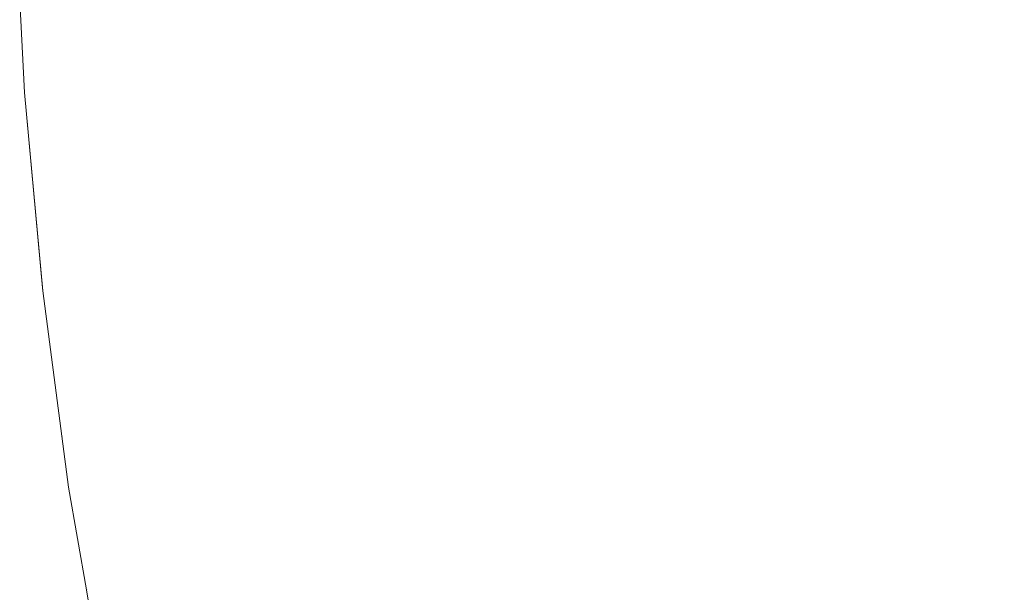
# Model space of a CAD drawing. Header units: centimetres. Extents: x -21.6 to 22.7, y 4.2 to 6.
# Tile 7 of 256: x -21.5863 to -21.5629, y 4.2797 to 4.2933. Entities that reach past the tile are written whole.
import ezdxf

# ---------------------------------------------------------------- set-up
doc = ezdxf.new("R2010")
doc.units = ezdxf.units.CM
doc.header["$LTSCALE"] = 2.54
doc.layers.add('Lucido design-1', color=7, linetype='Continuous')

# ---------------------------------------------------------------- blocks, each defined once
blk = doc.blocks.new('Gruppo-3-1')
at = {"color": 7, "linetype": 'Continuous', "lineweight": 9}
for points, invisible_edges in [([(-21.564236, 4.292998, -2276.254388), (-21.562702, 4.29318, -2276.25243), (-21.562866, 4.295593, -2276.25243), (-21.564404, 4.295474, -2276.254388)], 15), ([(-21.564404, 4.295474, -2276.989952), (-21.562866, 4.295593, -2276.99191), (-21.562702, 4.29318, -2276.99191), (-21.564236, 4.292998, -2276.989952)], 15), ([(-21.567215, 4.292644, -2276.258516), (-21.565741, 4.292819, -2276.256417), (-21.565913, 4.295356, -2276.256417), (-21.567391, 4.295241, -2276.258516)], 15), ([(-21.567391, 4.295241, -2276.985824), (-21.565913, 4.295356, -2276.987923), (-21.565741, 4.292819, -2276.987923), (-21.567215, 4.292644, -2276.985824)], 15), ([(-21.564404, 4.295474, -2276.254388), (-21.565913, 4.295356, -2276.256417), (-21.565741, 4.292819, -2276.256417), (-21.564236, 4.292998, -2276.254388)], 15), ([(-21.564236, 4.292998, -2276.989952), (-21.565741, 4.292819, -2276.987923), (-21.565913, 4.295356, -2276.987923), (-21.564404, 4.295474, -2276.989952)], 15), ([(-21.570057, 4.292307, -2276.262924), (-21.568655, 4.292474, -2276.260685), (-21.568835, 4.295129, -2276.260685), (-21.570241, 4.29502, -2276.262924)], 15), ([(-21.570241, 4.29502, -2276.981416), (-21.568835, 4.295129, -2276.983655), (-21.568655, 4.292474, -2276.983655), (-21.570057, 4.292307, -2276.981416)], 15), ([(-21.567391, 4.295241, -2276.258516), (-21.568835, 4.295129, -2276.260685), (-21.568655, 4.292474, -2276.260685), (-21.567215, 4.292644, -2276.258516)], 15), ([(-21.567215, 4.292644, -2276.985824), (-21.568655, 4.292474, -2276.983655), (-21.568835, 4.295129, -2276.983655), (-21.567391, 4.295241, -2276.985824)], 15), ([(-21.572737, 4.291989, -2276.267604), (-21.571419, 4.292146, -2276.26523), (-21.571606, 4.294914, -2276.26523), (-21.572929, 4.294811, -2276.267604)], 15), ([(-21.572929, 4.294811, -2276.976736), (-21.571606, 4.294914, -2276.979109), (-21.571419, 4.292146, -2276.979109), (-21.572737, 4.291989, -2276.976736)], 15), ([(-21.570241, 4.29502, -2276.262924), (-21.571606, 4.294914, -2276.26523), (-21.571419, 4.292146, -2276.26523), (-21.570057, 4.292307, -2276.262924)], 15), ([(-21.570057, 4.292307, -2276.981416), (-21.571419, 4.292146, -2276.979109), (-21.571606, 4.294914, -2276.979109), (-21.570241, 4.29502, -2276.981416)], 15), ([(-21.575432, 4.294617, -2276.272546), (-21.576607, 4.294525, -2276.275111), (-21.576405, 4.291554, -2276.275111), (-21.575234, 4.291693, -2276.272546)], 15), ([(-21.575234, 4.291693, -2276.971794), (-21.576405, 4.291554, -2276.969229), (-21.576607, 4.294525, -2276.969229), (-21.575432, 4.294617, -2276.971794)], 15), ([(-21.575234, 4.291693, -2276.272546), (-21.57401, 4.291838, -2276.270043), (-21.574205, 4.294712, -2276.270043), (-21.575432, 4.294617, -2276.272546)], 15), ([(-21.575432, 4.294617, -2276.971794), (-21.574205, 4.294712, -2276.974297), (-21.57401, 4.291838, -2276.974297), (-21.575234, 4.291693, -2276.971794)], 15), ([(-21.572929, 4.294811, -2276.267604), (-21.574205, 4.294712, -2276.270043), (-21.57401, 4.291838, -2276.270043), (-21.572737, 4.291989, -2276.267604)], 15), ([(-21.572737, 4.291989, -2276.976736), (-21.57401, 4.291838, -2276.974297), (-21.574205, 4.294712, -2276.974297), (-21.572929, 4.294811, -2276.976736)], 15), ([(-21.579581, 4.291177, -2276.283155), (-21.578582, 4.291296, -2276.280418), (-21.578789, 4.294356, -2276.280418), (-21.579791, 4.294278, -2276.283155)], 15), ([(-21.579791, 4.294278, -2276.961185), (-21.578789, 4.294356, -2276.963922), (-21.578582, 4.291296, -2276.963922), (-21.579581, 4.291177, -2276.961185)], 15), ([(-21.577727, 4.294438, -2276.277736), (-21.578789, 4.294356, -2276.280418), (-21.578582, 4.291296, -2276.280418), (-21.577522, 4.291422, -2276.277736)], 15), ([(-21.577522, 4.291422, -2276.966604), (-21.578582, 4.291296, -2276.963922), (-21.578789, 4.294356, -2276.963922), (-21.577727, 4.294438, -2276.966604)], 15), ([(-21.577522, 4.291422, -2276.277736), (-21.576405, 4.291554, -2276.275111), (-21.576607, 4.294525, -2276.275111), (-21.577727, 4.294438, -2276.277736)], 15), ([(-21.577727, 4.294438, -2276.966604), (-21.576607, 4.294525, -2276.969229), (-21.576405, 4.291554, -2276.969229), (-21.577522, 4.291422, -2276.966604)], 15), ([(-21.581605, 4.294137, -2276.288781), (-21.582411, 4.294074, -2276.291665), (-21.582194, 4.290867, -2276.291665), (-21.58139, 4.290963, -2276.288781)], 15), ([(-21.58139, 4.290963, -2276.955559), (-21.582194, 4.290867, -2276.952675), (-21.582411, 4.294074, -2276.952675), (-21.581605, 4.294137, -2276.955559)], 15), ([(-21.58139, 4.290963, -2276.288781), (-21.580518, 4.291066, -2276.285944), (-21.580731, 4.294205, -2276.285944), (-21.581605, 4.294137, -2276.288781)], 15), ([(-21.581605, 4.294137, -2276.955559), (-21.580731, 4.294205, -2276.958396), (-21.580518, 4.291066, -2276.958396), (-21.58139, 4.290963, -2276.955559)], 15), ([(-21.579791, 4.294278, -2276.283155), (-21.580731, 4.294205, -2276.285944), (-21.580518, 4.291066, -2276.285944), (-21.579581, 4.291177, -2276.283155)], 15), ([(-21.579581, 4.291177, -2276.961185), (-21.580518, 4.291066, -2276.958396), (-21.580731, 4.294205, -2276.958396), (-21.579791, 4.294278, -2276.961185)], 15), ([(-21.585133, 4.290519, -2276.30664), (-21.584695, 4.290571, -2276.303583), (-21.584919, 4.293879, -2276.303583), (-21.585358, 4.293845, -2276.30664)], 15), ([(-21.585358, 4.293845, -2276.9377), (-21.584919, 4.293879, -2276.940757), (-21.584695, 4.290571, -2276.940757), (-21.585133, 4.290519, -2276.9377)], 15), ([(-21.584404, 4.293919, -2276.300554), (-21.584919, 4.293879, -2276.303583), (-21.584695, 4.290571, -2276.303583), (-21.584181, 4.290632, -2276.300554)], 15), ([(-21.584181, 4.290632, -2276.943786), (-21.584695, 4.290571, -2276.940757), (-21.584919, 4.293879, -2276.940757), (-21.584404, 4.293919, -2276.943786)], 15), ([(-21.584181, 4.290632, -2276.300554), (-21.583591, 4.290702, -2276.297555), (-21.583813, 4.293965, -2276.297555), (-21.584404, 4.293919, -2276.300554)], 15), ([(-21.584404, 4.293919, -2276.943786), (-21.583813, 4.293965, -2276.946785), (-21.583591, 4.290702, -2276.946785), (-21.584181, 4.290632, -2276.943786)], 15), ([(-21.583148, 4.294017, -2276.29459), (-21.583813, 4.293965, -2276.297555), (-21.583591, 4.290702, -2276.297555), (-21.582928, 4.29078, -2276.29459)], 15), ([(-21.582928, 4.29078, -2276.94975), (-21.583591, 4.290702, -2276.946785), (-21.583813, 4.293965, -2276.946785), (-21.583148, 4.294017, -2276.94975)], 15), ([(-21.582928, 4.29078, -2276.29459), (-21.582194, 4.290867, -2276.291665), (-21.582411, 4.294074, -2276.291665), (-21.583148, 4.294017, -2276.29459)], 15), ([(-21.583148, 4.294017, -2276.94975), (-21.582411, 4.294074, -2276.952675), (-21.582194, 4.290867, -2276.952675), (-21.582928, 4.29078, -2276.94975)], 15), ([(-21.586324, 4.29377, -2276.319046), (-21.586341, 4.293768, -2276.32217), (-21.586227, 4.291583, -2276.32217)], 9), ([(-21.586227, 4.291583, -2276.92217), (-21.586341, 4.293768, -2276.92217), (-21.586324, 4.29377, -2276.925294)], 10), ([(-21.586341, 4.293768, -2276.92217), (-21.586227, 4.291583, -2276.92217), (-21.586227, 4.291583, -2276.32217), (-21.586341, 4.293768, -2276.32217)], 10), ([(-21.586096, 4.290404, -2276.319046), (-21.585975, 4.290419, -2276.315926), (-21.586203, 4.29378, -2276.315926), (-21.586324, 4.29377, -2276.319046)], 15), ([(-21.586324, 4.29377, -2276.925294), (-21.586203, 4.29378, -2276.928414), (-21.585975, 4.290419, -2276.928414), (-21.586096, 4.290404, -2276.925294)], 15), ([(-21.586227, 4.291583, -2276.32217), (-21.586096, 4.290404, -2276.319046), (-21.586324, 4.29377, -2276.319046)], 11), ([(-21.586324, 4.29377, -2276.925294), (-21.586096, 4.290404, -2276.925294), (-21.586227, 4.291583, -2276.92217)], 11), ([(-21.586001, 4.293795, -2276.312816), (-21.586203, 4.29378, -2276.315926), (-21.585975, 4.290419, -2276.315926), (-21.585774, 4.290443, -2276.312816)], 15), ([(-21.585774, 4.290443, -2276.931524), (-21.585975, 4.290419, -2276.928414), (-21.586203, 4.29378, -2276.928414), (-21.586001, 4.293795, -2276.931524)], 15), ([(-21.585774, 4.290443, -2276.312816), (-21.585493, 4.290476, -2276.309719), (-21.585719, 4.293817, -2276.309719), (-21.586001, 4.293795, -2276.312816)], 15), ([(-21.586001, 4.293795, -2276.931524), (-21.585719, 4.293817, -2276.934621), (-21.585493, 4.290476, -2276.934621), (-21.585774, 4.290443, -2276.931524)], 15), ([(-21.585358, 4.293845, -2276.30664), (-21.585719, 4.293817, -2276.309719), (-21.585493, 4.290476, -2276.309719), (-21.585133, 4.290519, -2276.30664)], 15), ([(-21.585133, 4.290519, -2276.9377), (-21.585493, 4.290476, -2276.934621), (-21.585719, 4.293817, -2276.934621), (-21.585358, 4.293845, -2276.9377)], 15), ([(-21.56399, 4.290452, -2276.254388), (-21.562462, 4.290699, -2276.25243), (-21.562702, 4.29318, -2276.25243), (-21.564236, 4.292998, -2276.254388)], 15), ([(-21.564236, 4.292998, -2276.989952), (-21.562702, 4.29318, -2276.99191), (-21.562462, 4.290699, -2276.99191), (-21.56399, 4.290452, -2276.989952)], 15), ([(-21.564236, 4.292998, -2276.254388), (-21.565741, 4.292819, -2276.256417), (-21.565489, 4.290211, -2276.256417), (-21.56399, 4.290452, -2276.254388)], 15), ([(-21.56399, 4.290452, -2276.989952), (-21.565489, 4.290211, -2276.987923), (-21.565741, 4.292819, -2276.987923), (-21.564236, 4.292998, -2276.989952)], 15), ([(-21.566957, 4.289974, -2276.258516), (-21.565489, 4.290211, -2276.256417), (-21.565741, 4.292819, -2276.256417), (-21.567215, 4.292644, -2276.258516)], 15), ([(-21.567215, 4.292644, -2276.985824), (-21.565741, 4.292819, -2276.987923), (-21.565489, 4.290211, -2276.987923), (-21.566957, 4.289974, -2276.985824)], 15), ([(-21.569787, 4.289518, -2276.262924), (-21.568391, 4.289743, -2276.260685), (-21.568655, 4.292474, -2276.260685), (-21.570057, 4.292307, -2276.262924)], 15), ([(-21.570057, 4.292307, -2276.981416), (-21.568655, 4.292474, -2276.983655), (-21.568391, 4.289743, -2276.983655), (-21.569787, 4.289518, -2276.981416)], 15), ([(-21.567215, 4.292644, -2276.258516), (-21.568655, 4.292474, -2276.260685), (-21.568391, 4.289743, -2276.260685), (-21.566957, 4.289974, -2276.258516)], 15), ([(-21.566957, 4.289974, -2276.985824), (-21.568391, 4.289743, -2276.983655), (-21.568655, 4.292474, -2276.983655), (-21.567215, 4.292644, -2276.985824)], 15), ([(-21.570057, 4.292307, -2276.262924), (-21.571419, 4.292146, -2276.26523), (-21.571144, 4.2893, -2276.26523), (-21.569787, 4.289518, -2276.262924)], 15), ([(-21.569787, 4.289518, -2276.981416), (-21.571144, 4.2893, -2276.979109), (-21.571419, 4.292146, -2276.979109), (-21.570057, 4.292307, -2276.981416)], 15), ([(-21.572457, 4.289088, -2276.267604), (-21.571144, 4.2893, -2276.26523), (-21.571419, 4.292146, -2276.26523), (-21.572737, 4.291989, -2276.267604)], 15), ([(-21.572737, 4.291989, -2276.976736), (-21.571419, 4.292146, -2276.979109), (-21.571144, 4.2893, -2276.979109), (-21.572457, 4.289088, -2276.976736)], 15), ([(-21.574943, 4.288687, -2276.272546), (-21.573725, 4.288884, -2276.270043), (-21.57401, 4.291838, -2276.270043), (-21.575234, 4.291693, -2276.272546)], 15), ([(-21.575234, 4.291693, -2276.971794), (-21.57401, 4.291838, -2276.974297), (-21.573725, 4.288884, -2276.974297), (-21.574943, 4.288687, -2276.971794)], 15), ([(-21.572737, 4.291989, -2276.267604), (-21.57401, 4.291838, -2276.270043), (-21.573725, 4.288884, -2276.270043), (-21.572457, 4.289088, -2276.267604)], 15), ([(-21.572457, 4.289088, -2276.976736), (-21.573725, 4.288884, -2276.974297), (-21.57401, 4.291838, -2276.974297), (-21.572737, 4.291989, -2276.976736)], 15), ([(-21.586096, 4.290404, -2276.319046), (-21.586227, 4.291583, -2276.32217), (-21.5858, 4.286938, -2276.32217), (-21.585762, 4.286944, -2276.319046)], 13), ([(-21.5858, 4.286938, -2276.32217), (-21.586227, 4.291583, -2276.32217), (-21.586227, 4.291583, -2276.92217), (-21.585794, 4.286864, -2276.92217)], 10), ([(-21.585762, 4.286944, -2276.925294), (-21.585794, 4.286864, -2276.92217), (-21.586227, 4.291583, -2276.92217), (-21.586096, 4.290404, -2276.925294)], 13), ([(-21.577223, 4.28832, -2276.277736), (-21.57611, 4.288499, -2276.275111), (-21.576405, 4.291554, -2276.275111), (-21.577522, 4.291422, -2276.277736)], 15), ([(-21.577522, 4.291422, -2276.966604), (-21.576405, 4.291554, -2276.969229), (-21.57611, 4.288499, -2276.969229), (-21.577223, 4.28832, -2276.966604)], 15), ([(-21.575234, 4.291693, -2276.272546), (-21.576405, 4.291554, -2276.275111), (-21.57611, 4.288499, -2276.275111), (-21.574943, 4.288687, -2276.272546)], 15), ([(-21.574943, 4.288687, -2276.971794), (-21.57611, 4.288499, -2276.969229), (-21.576405, 4.291554, -2276.969229), (-21.575234, 4.291693, -2276.971794)], 15), ([(-21.577522, 4.291422, -2276.277736), (-21.578582, 4.291296, -2276.280418), (-21.578278, 4.28815, -2276.280418), (-21.577223, 4.28832, -2276.277736)], 15), ([(-21.577223, 4.28832, -2276.966604), (-21.578278, 4.28815, -2276.963922), (-21.578582, 4.291296, -2276.963922), (-21.577522, 4.291422, -2276.966604)], 15), ([(-21.579581, 4.291177, -2276.283155), (-21.580518, 4.291066, -2276.285944), (-21.580206, 4.287839, -2276.285944), (-21.579273, 4.28799, -2276.283155)], 15), ([(-21.579273, 4.28799, -2276.961185), (-21.580206, 4.287839, -2276.958396), (-21.580518, 4.291066, -2276.958396), (-21.579581, 4.291177, -2276.961185)], 15), ([(-21.579273, 4.28799, -2276.283155), (-21.578278, 4.28815, -2276.280418), (-21.578582, 4.291296, -2276.280418), (-21.579581, 4.291177, -2276.283155)], 15), ([(-21.579581, 4.291177, -2276.961185), (-21.578582, 4.291296, -2276.963922), (-21.578278, 4.28815, -2276.963922), (-21.579273, 4.28799, -2276.961185)], 15), ([(-21.582607, 4.287452, -2276.29459), (-21.581875, 4.28757, -2276.291665), (-21.582194, 4.290867, -2276.291665), (-21.582928, 4.29078, -2276.29459)], 15), ([(-21.582928, 4.29078, -2276.94975), (-21.582194, 4.290867, -2276.952675), (-21.581875, 4.28757, -2276.952675), (-21.582607, 4.287452, -2276.94975)], 15), ([(-21.58139, 4.290963, -2276.288781), (-21.582194, 4.290867, -2276.291665), (-21.581875, 4.28757, -2276.291665), (-21.581074, 4.287699, -2276.288781)], 15), ([(-21.581074, 4.287699, -2276.955559), (-21.581875, 4.28757, -2276.952675), (-21.582194, 4.290867, -2276.952675), (-21.58139, 4.290963, -2276.955559)], 15), ([(-21.581074, 4.287699, -2276.288781), (-21.580206, 4.287839, -2276.285944), (-21.580518, 4.291066, -2276.285944), (-21.58139, 4.290963, -2276.288781)], 15), ([(-21.58139, 4.290963, -2276.955559), (-21.580518, 4.291066, -2276.958396), (-21.580206, 4.287839, -2276.958396), (-21.581074, 4.287699, -2276.955559)], 15), ([(-21.584181, 4.290632, -2276.300554), (-21.584695, 4.290571, -2276.303583), (-21.584366, 4.287169, -2276.303583), (-21.583854, 4.287252, -2276.300554)], 15), ([(-21.583854, 4.287252, -2276.943786), (-21.584366, 4.287169, -2276.940757), (-21.584695, 4.290571, -2276.940757), (-21.584181, 4.290632, -2276.943786)], 15), ([(-21.583854, 4.287252, -2276.300554), (-21.583267, 4.287346, -2276.297555), (-21.583591, 4.290702, -2276.297555), (-21.584181, 4.290632, -2276.300554)], 15), ([(-21.584181, 4.290632, -2276.943786), (-21.583591, 4.290702, -2276.946785), (-21.583267, 4.287346, -2276.946785), (-21.583854, 4.287252, -2276.943786)], 15), ([(-21.582928, 4.29078, -2276.29459), (-21.583591, 4.290702, -2276.297555), (-21.583267, 4.287346, -2276.297555), (-21.582607, 4.287452, -2276.29459)], 15), ([(-21.582607, 4.287452, -2276.94975), (-21.583267, 4.287346, -2276.946785), (-21.583591, 4.290702, -2276.946785), (-21.582928, 4.29078, -2276.94975)], 15), ([(-21.563659, 4.287839, -2276.254388), (-21.56214, 4.288151, -2276.25243), (-21.562462, 4.290699, -2276.25243), (-21.56399, 4.290452, -2276.254388)], 15), ([(-21.56399, 4.290452, -2276.989952), (-21.562462, 4.290699, -2276.99191), (-21.56214, 4.288151, -2276.99191), (-21.563659, 4.287839, -2276.989952)], 15), ([(-21.585762, 4.286944, -2276.319046), (-21.585641, 4.286964, -2276.315926), (-21.585975, 4.290419, -2276.315926), (-21.586096, 4.290404, -2276.319046)], 15), ([(-21.586096, 4.290404, -2276.925294), (-21.585975, 4.290419, -2276.928414), (-21.585641, 4.286964, -2276.928414), (-21.585762, 4.286944, -2276.925294)], 15), ([(-21.585774, 4.290443, -2276.312816), (-21.585975, 4.290419, -2276.315926), (-21.585641, 4.286964, -2276.315926), (-21.585441, 4.286996, -2276.312816)], 15), ([(-21.585441, 4.286996, -2276.931524), (-21.585641, 4.286964, -2276.928414), (-21.585975, 4.290419, -2276.928414), (-21.585774, 4.290443, -2276.931524)], 15), ([(-21.585441, 4.286996, -2276.312816), (-21.585161, 4.287041, -2276.309719), (-21.585493, 4.290476, -2276.309719), (-21.585774, 4.290443, -2276.312816)], 15), ([(-21.585774, 4.290443, -2276.931524), (-21.585493, 4.290476, -2276.934621), (-21.585161, 4.287041, -2276.934621), (-21.585441, 4.286996, -2276.931524)], 15), ([(-21.585133, 4.290519, -2276.30664), (-21.585493, 4.290476, -2276.309719), (-21.585161, 4.287041, -2276.309719), (-21.584802, 4.287099, -2276.30664)], 15), ([(-21.584802, 4.287099, -2276.9377), (-21.585161, 4.287041, -2276.934621), (-21.585493, 4.290476, -2276.934621), (-21.585133, 4.290519, -2276.9377)], 15), ([(-21.584802, 4.287099, -2276.30664), (-21.584366, 4.287169, -2276.303583), (-21.584695, 4.290571, -2276.303583), (-21.585133, 4.290519, -2276.30664)], 15), ([(-21.585133, 4.290519, -2276.9377), (-21.584695, 4.290571, -2276.940757), (-21.584366, 4.287169, -2276.940757), (-21.584802, 4.287099, -2276.9377)], 15), ([(-21.56399, 4.290452, -2276.254388), (-21.565489, 4.290211, -2276.256417), (-21.56515, 4.287533, -2276.256417), (-21.563659, 4.287839, -2276.254388)], 15), ([(-21.563659, 4.287839, -2276.989952), (-21.56515, 4.287533, -2276.987923), (-21.565489, 4.290211, -2276.987923), (-21.56399, 4.290452, -2276.989952)], 15), ([(-21.56661, 4.287233, -2276.258516), (-21.56515, 4.287533, -2276.256417), (-21.565489, 4.290211, -2276.256417), (-21.566957, 4.289974, -2276.258516)], 15), ([(-21.566957, 4.289974, -2276.985824), (-21.565489, 4.290211, -2276.987923), (-21.56515, 4.287533, -2276.987923), (-21.56661, 4.287233, -2276.985824)], 15), ([(-21.566957, 4.289974, -2276.258516), (-21.568391, 4.289743, -2276.260685), (-21.568036, 4.28694, -2276.260685), (-21.56661, 4.287233, -2276.258516)], 15), ([(-21.56661, 4.287233, -2276.985824), (-21.568036, 4.28694, -2276.983655), (-21.568391, 4.289743, -2276.983655), (-21.566957, 4.289974, -2276.985824)], 15), ([(-21.569425, 4.286655, -2276.262924), (-21.568036, 4.28694, -2276.260685), (-21.568391, 4.289743, -2276.260685), (-21.569787, 4.289518, -2276.262924)], 15), ([(-21.569787, 4.289518, -2276.981416), (-21.568391, 4.289743, -2276.983655), (-21.568036, 4.28694, -2276.983655), (-21.569425, 4.286655, -2276.981416)], 15), ([(-21.569787, 4.289518, -2276.262924), (-21.571144, 4.2893, -2276.26523), (-21.570774, 4.286378, -2276.26523), (-21.569425, 4.286655, -2276.262924)], 15), ([(-21.569425, 4.286655, -2276.981416), (-21.570774, 4.286378, -2276.979109), (-21.571144, 4.2893, -2276.979109), (-21.569787, 4.289518, -2276.981416)], 15), ([(-21.57208, 4.28611, -2276.267604), (-21.570774, 4.286378, -2276.26523), (-21.571144, 4.2893, -2276.26523), (-21.572457, 4.289088, -2276.267604)], 15), ([(-21.572457, 4.289088, -2276.976736), (-21.571144, 4.2893, -2276.979109), (-21.570774, 4.286378, -2276.979109), (-21.57208, 4.28611, -2276.976736)], 15), ([(-21.572457, 4.289088, -2276.267604), (-21.573725, 4.288884, -2276.270043), (-21.573341, 4.285851, -2276.270043), (-21.57208, 4.28611, -2276.267604)], 15), ([(-21.57208, 4.28611, -2276.976736), (-21.573341, 4.285851, -2276.974297), (-21.573725, 4.288884, -2276.974297), (-21.572457, 4.289088, -2276.976736)], 15), ([(-21.574553, 4.285602, -2276.272546), (-21.573341, 4.285851, -2276.270043), (-21.573725, 4.288884, -2276.270043), (-21.574943, 4.288687, -2276.272546)], 15), ([(-21.574943, 4.288687, -2276.971794), (-21.573725, 4.288884, -2276.974297), (-21.573341, 4.285851, -2276.974297), (-21.574553, 4.285602, -2276.971794)], 15), ([(-21.57682, 4.285136, -2276.277736), (-21.575713, 4.285364, -2276.275111), (-21.57611, 4.288499, -2276.275111), (-21.577223, 4.28832, -2276.277736)], 15), ([(-21.577223, 4.28832, -2276.966604), (-21.57611, 4.288499, -2276.969229), (-21.575713, 4.285364, -2276.969229), (-21.57682, 4.285136, -2276.966604)], 15), ([(-21.574943, 4.288687, -2276.272546), (-21.57611, 4.288499, -2276.275111), (-21.575713, 4.285364, -2276.275111), (-21.574553, 4.285602, -2276.272546)], 15), ([(-21.574553, 4.285602, -2276.971794), (-21.575713, 4.285364, -2276.969229), (-21.57611, 4.288499, -2276.969229), (-21.574943, 4.288687, -2276.971794)], 15), ([(-21.577223, 4.28832, -2276.277736), (-21.578278, 4.28815, -2276.280418), (-21.577869, 4.284921, -2276.280418), (-21.57682, 4.285136, -2276.277736)], 15), ([(-21.57682, 4.285136, -2276.966604), (-21.577869, 4.284921, -2276.963922), (-21.578278, 4.28815, -2276.963922), (-21.577223, 4.28832, -2276.966604)], 15), ([(-21.578859, 4.284717, -2276.283155), (-21.577869, 4.284921, -2276.280418), (-21.578278, 4.28815, -2276.280418), (-21.579273, 4.28799, -2276.283155)], 15), ([(-21.579273, 4.28799, -2276.961185), (-21.578278, 4.28815, -2276.963922), (-21.577869, 4.284921, -2276.963922), (-21.578859, 4.284717, -2276.961185)], 15), ([(-21.563237, 4.285162, -2276.254388), (-21.561728, 4.285541, -2276.25243), (-21.56214, 4.288151, -2276.25243), (-21.563659, 4.287839, -2276.254388)], 15), ([(-21.563659, 4.287839, -2276.989952), (-21.56214, 4.288151, -2276.99191), (-21.561728, 4.285541, -2276.99191), (-21.563237, 4.285162, -2276.989952)], 15), ([(-21.58065, 4.284349, -2276.288781), (-21.579787, 4.284527, -2276.285944), (-21.580206, 4.287839, -2276.285944), (-21.581074, 4.287699, -2276.288781)], 15), ([(-21.581074, 4.287699, -2276.955559), (-21.580206, 4.287839, -2276.958396), (-21.579787, 4.284527, -2276.958396), (-21.58065, 4.284349, -2276.955559)], 15), ([(-21.579273, 4.28799, -2276.283155), (-21.580206, 4.287839, -2276.285944), (-21.579787, 4.284527, -2276.285944), (-21.578859, 4.284717, -2276.283155)], 15), ([(-21.578859, 4.284717, -2276.961185), (-21.579787, 4.284527, -2276.958396), (-21.580206, 4.287839, -2276.958396), (-21.579273, 4.28799, -2276.961185)], 15), ([(-21.563659, 4.287839, -2276.254388), (-21.56515, 4.287533, -2276.256417), (-21.564717, 4.284789, -2276.256417), (-21.563237, 4.285162, -2276.254388)], 15), ([(-21.563237, 4.285162, -2276.989952), (-21.564717, 4.284789, -2276.987923), (-21.56515, 4.287533, -2276.987923), (-21.563659, 4.287839, -2276.989952)], 15), ([(-21.582175, 4.284036, -2276.29459), (-21.581447, 4.284186, -2276.291665), (-21.581875, 4.28757, -2276.291665), (-21.582607, 4.287452, -2276.29459)], 15), ([(-21.582607, 4.287452, -2276.94975), (-21.581875, 4.28757, -2276.952675), (-21.581447, 4.284186, -2276.952675), (-21.582175, 4.284036, -2276.94975)], 15), ([(-21.581074, 4.287699, -2276.288781), (-21.581875, 4.28757, -2276.291665), (-21.581447, 4.284186, -2276.291665), (-21.58065, 4.284349, -2276.288781)], 15), ([(-21.58065, 4.284349, -2276.955559), (-21.581447, 4.284186, -2276.952675), (-21.581875, 4.28757, -2276.952675), (-21.581074, 4.287699, -2276.955559)], 15), ([(-21.583415, 4.283782, -2276.300554), (-21.582831, 4.283902, -2276.297555), (-21.583267, 4.287346, -2276.297555), (-21.583854, 4.287252, -2276.300554)], 15), ([(-21.583854, 4.287252, -2276.943786), (-21.583267, 4.287346, -2276.946785), (-21.582831, 4.283902, -2276.946785), (-21.583415, 4.283782, -2276.943786)], 15), ([(-21.582607, 4.287452, -2276.29459), (-21.583267, 4.287346, -2276.297555), (-21.582831, 4.283902, -2276.297555), (-21.582175, 4.284036, -2276.29459)], 15), ([(-21.582175, 4.284036, -2276.94975), (-21.582831, 4.283902, -2276.946785), (-21.583267, 4.287346, -2276.946785), (-21.582607, 4.287452, -2276.94975)], 15), ([(-21.566167, 4.284424, -2276.258516), (-21.564717, 4.284789, -2276.256417), (-21.56515, 4.287533, -2276.256417), (-21.56661, 4.287233, -2276.258516)], 15), ([(-21.56661, 4.287233, -2276.985824), (-21.56515, 4.287533, -2276.987923), (-21.564717, 4.284789, -2276.987923), (-21.566167, 4.284424, -2276.985824)], 15), ([(-21.584802, 4.287099, -2276.30664), (-21.585161, 4.287041, -2276.309719), (-21.584714, 4.283515, -2276.309719), (-21.584358, 4.283588, -2276.30664)], 15), ([(-21.584358, 4.283588, -2276.9377), (-21.584714, 4.283515, -2276.934621), (-21.585161, 4.287041, -2276.934621), (-21.584802, 4.287099, -2276.9377)], 15), ([(-21.584358, 4.283588, -2276.30664), (-21.583924, 4.283677, -2276.303583), (-21.584366, 4.287169, -2276.303583), (-21.584802, 4.287099, -2276.30664)], 15), ([(-21.584802, 4.287099, -2276.9377), (-21.584366, 4.287169, -2276.940757), (-21.583924, 4.283677, -2276.940757), (-21.584358, 4.283588, -2276.9377)], 15), ([(-21.583854, 4.287252, -2276.300554), (-21.584366, 4.287169, -2276.303583), (-21.583924, 4.283677, -2276.303583), (-21.583415, 4.283782, -2276.300554)], 15), ([(-21.583415, 4.283782, -2276.943786), (-21.583924, 4.283677, -2276.940757), (-21.584366, 4.287169, -2276.940757), (-21.583854, 4.287252, -2276.943786)], 15), ([(-21.56661, 4.287233, -2276.258516), (-21.568036, 4.28694, -2276.260685), (-21.567583, 4.284068, -2276.260685), (-21.566167, 4.284424, -2276.258516)], 15), ([(-21.566167, 4.284424, -2276.985824), (-21.567583, 4.284068, -2276.983655), (-21.568036, 4.28694, -2276.983655), (-21.56661, 4.287233, -2276.985824)], 15), ([(-21.585762, 4.286944, -2276.319046), (-21.5858, 4.286938, -2276.32217), (-21.585794, 4.286864, -2276.32217)], 9), ([(-21.585794, 4.286864, -2276.92217), (-21.585794, 4.286864, -2276.32217), (-21.5858, 4.286938, -2276.32217)], 9), ([(-21.585312, 4.283392, -2276.319046), (-21.585762, 4.286944, -2276.319046), (-21.585794, 4.286864, -2276.32217)], 11), ([(-21.585794, 4.286864, -2276.92217), (-21.585762, 4.286944, -2276.925294), (-21.585312, 4.283392, -2276.925294)], 11), ([(-21.585794, 4.286864, -2276.32217), (-21.585177, 4.28219, -2276.32217), (-21.585312, 4.283392, -2276.319046)], 10), ([(-21.585177, 4.28219, -2276.92217), (-21.585177, 4.28219, -2276.32217), (-21.585794, 4.286864, -2276.32217), (-21.585794, 4.286864, -2276.92217)], 5), ([(-21.585312, 4.283392, -2276.925294), (-21.585177, 4.28219, -2276.92217), (-21.585794, 4.286864, -2276.92217)], 9), ([(-21.585312, 4.283392, -2276.319046), (-21.585192, 4.283417, -2276.315926), (-21.585641, 4.286964, -2276.315926), (-21.585762, 4.286944, -2276.319046)], 15), ([(-21.585762, 4.286944, -2276.925294), (-21.585641, 4.286964, -2276.928414), (-21.585192, 4.283417, -2276.928414), (-21.585312, 4.283392, -2276.925294)], 15), ([(-21.585441, 4.286996, -2276.312816), (-21.585641, 4.286964, -2276.315926), (-21.585192, 4.283417, -2276.315926), (-21.584993, 4.283458, -2276.312816)], 15), ([(-21.584993, 4.283458, -2276.931524), (-21.585192, 4.283417, -2276.928414), (-21.585641, 4.286964, -2276.928414), (-21.585441, 4.286996, -2276.931524)], 15), ([(-21.584993, 4.283458, -2276.312816), (-21.584714, 4.283515, -2276.309719), (-21.585161, 4.287041, -2276.309719), (-21.585441, 4.286996, -2276.312816)], 15), ([(-21.585441, 4.286996, -2276.931524), (-21.585161, 4.287041, -2276.934621), (-21.584714, 4.283515, -2276.934621), (-21.584993, 4.283458, -2276.931524)], 15), ([(-21.568962, 4.283721, -2276.262924), (-21.567583, 4.284068, -2276.260685), (-21.568036, 4.28694, -2276.260685), (-21.569425, 4.286655, -2276.262924)], 15), ([(-21.569425, 4.286655, -2276.981416), (-21.568036, 4.28694, -2276.983655), (-21.567583, 4.284068, -2276.983655), (-21.568962, 4.283721, -2276.981416)], 15), ([(-21.569425, 4.286655, -2276.262924), (-21.570774, 4.286378, -2276.26523), (-21.570301, 4.283384, -2276.26523), (-21.568962, 4.283721, -2276.262924)], 15), ([(-21.568962, 4.283721, -2276.981416), (-21.570301, 4.283384, -2276.979109), (-21.570774, 4.286378, -2276.979109), (-21.569425, 4.286655, -2276.981416)], 15), ([(-21.571599, 4.283057, -2276.267604), (-21.570301, 4.283384, -2276.26523), (-21.570774, 4.286378, -2276.26523), (-21.57208, 4.28611, -2276.267604)], 15), ([(-21.57208, 4.28611, -2276.976736), (-21.570774, 4.286378, -2276.979109), (-21.570301, 4.283384, -2276.979109), (-21.571599, 4.283057, -2276.976736)], 15), ([(-21.57208, 4.28611, -2276.267604), (-21.573341, 4.285851, -2276.270043), (-21.57285, 4.282743, -2276.270043), (-21.571599, 4.283057, -2276.267604)], 15), ([(-21.571599, 4.283057, -2276.976736), (-21.57285, 4.282743, -2276.974297), (-21.573341, 4.285851, -2276.974297), (-21.57208, 4.28611, -2276.976736)], 15), ([(-21.574054, 4.28244, -2276.272546), (-21.57285, 4.282743, -2276.270043), (-21.573341, 4.285851, -2276.270043), (-21.574553, 4.285602, -2276.272546)], 15), ([(-21.574553, 4.285602, -2276.971794), (-21.573341, 4.285851, -2276.974297), (-21.57285, 4.282743, -2276.974297), (-21.574054, 4.28244, -2276.971794)], 15), ([(-21.574553, 4.285602, -2276.272546), (-21.575713, 4.285364, -2276.275111), (-21.575206, 4.28215, -2276.275111), (-21.574054, 4.28244, -2276.272546)], 15), ([(-21.574054, 4.28244, -2276.971794), (-21.575206, 4.28215, -2276.969229), (-21.575713, 4.285364, -2276.969229), (-21.574553, 4.285602, -2276.971794)], 15), ([(-21.562715, 4.282422, -2276.254388), (-21.561219, 4.282871, -2276.25243), (-21.561728, 4.285541, -2276.25243), (-21.563237, 4.285162, -2276.254388)], 15), ([(-21.563237, 4.285162, -2276.989952), (-21.561728, 4.285541, -2276.99191), (-21.561219, 4.282871, -2276.99191), (-21.562715, 4.282422, -2276.989952)], 15), ([(-21.576305, 4.281873, -2276.277736), (-21.575206, 4.28215, -2276.275111), (-21.575713, 4.285364, -2276.275111), (-21.57682, 4.285136, -2276.277736)], 15), ([(-21.57682, 4.285136, -2276.966604), (-21.575713, 4.285364, -2276.969229), (-21.575206, 4.28215, -2276.969229), (-21.576305, 4.281873, -2276.966604)], 15), ([(-21.57682, 4.285136, -2276.277736), (-21.577869, 4.284921, -2276.280418), (-21.577347, 4.281611, -2276.280418), (-21.576305, 4.281873, -2276.277736)], 15), ([(-21.576305, 4.281873, -2276.966604), (-21.577347, 4.281611, -2276.963922), (-21.577869, 4.284921, -2276.963922), (-21.57682, 4.285136, -2276.966604)], 15), ([(-21.563237, 4.285162, -2276.254388), (-21.564717, 4.284789, -2276.256417), (-21.564183, 4.281982, -2276.256417), (-21.562715, 4.282422, -2276.254388)], 15), ([(-21.562715, 4.282422, -2276.989952), (-21.564183, 4.281982, -2276.987923), (-21.564717, 4.284789, -2276.987923), (-21.563237, 4.285162, -2276.989952)], 15), ([(-21.57833, 4.281364, -2276.283155), (-21.577347, 4.281611, -2276.280418), (-21.577869, 4.284921, -2276.280418), (-21.578859, 4.284717, -2276.283155)], 15), ([(-21.578859, 4.284717, -2276.961185), (-21.577869, 4.284921, -2276.963922), (-21.577347, 4.281611, -2276.963922), (-21.57833, 4.281364, -2276.961185)], 15), ([(-21.56562, 4.281551, -2276.258516), (-21.564183, 4.281982, -2276.256417), (-21.564717, 4.284789, -2276.256417), (-21.566167, 4.284424, -2276.258516)], 15), ([(-21.566167, 4.284424, -2276.985824), (-21.564717, 4.284789, -2276.987923), (-21.564183, 4.281982, -2276.987923), (-21.56562, 4.281551, -2276.985824)], 15), ([(-21.580109, 4.280916, -2276.288781), (-21.579251, 4.281132, -2276.285944), (-21.579787, 4.284527, -2276.285944), (-21.58065, 4.284349, -2276.288781)], 15), ([(-21.58065, 4.284349, -2276.955559), (-21.579787, 4.284527, -2276.958396), (-21.579251, 4.281132, -2276.958396), (-21.580109, 4.280916, -2276.955559)], 15), ([(-21.578859, 4.284717, -2276.283155), (-21.579787, 4.284527, -2276.285944), (-21.579251, 4.281132, -2276.285944), (-21.57833, 4.281364, -2276.283155)], 15), ([(-21.57833, 4.281364, -2276.961185), (-21.579251, 4.281132, -2276.958396), (-21.579787, 4.284527, -2276.958396), (-21.578859, 4.284717, -2276.961185)], 15), ([(-21.58065, 4.284349, -2276.288781), (-21.581447, 4.284186, -2276.291665), (-21.5809, 4.280717, -2276.291665), (-21.580109, 4.280916, -2276.288781)], 15), ([(-21.580109, 4.280916, -2276.955559), (-21.5809, 4.280717, -2276.952675), (-21.581447, 4.284186, -2276.952675), (-21.58065, 4.284349, -2276.955559)], 15), ([(-21.566167, 4.284424, -2276.258516), (-21.567583, 4.284068, -2276.260685), (-21.567023, 4.28113, -2276.260685), (-21.56562, 4.281551, -2276.258516)], 15), ([(-21.56562, 4.281551, -2276.985824), (-21.567023, 4.28113, -2276.983655), (-21.567583, 4.284068, -2276.983655), (-21.566167, 4.284424, -2276.985824)], 15), ([(-21.581622, 4.280535, -2276.29459), (-21.5809, 4.280717, -2276.291665), (-21.581447, 4.284186, -2276.291665), (-21.582175, 4.284036, -2276.29459)], 15), ([(-21.582175, 4.284036, -2276.94975), (-21.581447, 4.284186, -2276.952675), (-21.5809, 4.280717, -2276.952675), (-21.581622, 4.280535, -2276.94975)], 15), ([(-21.56839, 4.280719, -2276.262924), (-21.567023, 4.28113, -2276.260685), (-21.567583, 4.284068, -2276.260685), (-21.568962, 4.283721, -2276.262924)], 15), ([(-21.568962, 4.283721, -2276.981416), (-21.567583, 4.284068, -2276.983655), (-21.567023, 4.28113, -2276.983655), (-21.56839, 4.280719, -2276.981416)], 15), ([(-21.582854, 4.280225, -2276.300554), (-21.582274, 4.280371, -2276.297555), (-21.582831, 4.283902, -2276.297555), (-21.583415, 4.283782, -2276.300554)], 15), ([(-21.583415, 4.283782, -2276.943786), (-21.582831, 4.283902, -2276.946785), (-21.582274, 4.280371, -2276.946785), (-21.582854, 4.280225, -2276.943786)], 15), ([(-21.582175, 4.284036, -2276.29459), (-21.582831, 4.283902, -2276.297555), (-21.582274, 4.280371, -2276.297555), (-21.581622, 4.280535, -2276.29459)], 15), ([(-21.581622, 4.280535, -2276.94975), (-21.582274, 4.280371, -2276.946785), (-21.582831, 4.283902, -2276.946785), (-21.582175, 4.284036, -2276.94975)], 15), ([(-21.584358, 4.283588, -2276.30664), (-21.584714, 4.283515, -2276.309719), (-21.584144, 4.279901, -2276.309719), (-21.58379, 4.27999, -2276.30664)], 15), ([(-21.58379, 4.27999, -2276.9377), (-21.584144, 4.279901, -2276.934621), (-21.584714, 4.283515, -2276.934621), (-21.584358, 4.283588, -2276.9377)], 15), ([(-21.58379, 4.27999, -2276.30664), (-21.58336, 4.280098, -2276.303583), (-21.583924, 4.283677, -2276.303583), (-21.584358, 4.283588, -2276.30664)], 15), ([(-21.584358, 4.283588, -2276.9377), (-21.583924, 4.283677, -2276.940757), (-21.58336, 4.280098, -2276.940757), (-21.58379, 4.27999, -2276.9377)], 15), ([(-21.583415, 4.283782, -2276.300554), (-21.583924, 4.283677, -2276.303583), (-21.58336, 4.280098, -2276.303583), (-21.582854, 4.280225, -2276.300554)], 15), ([(-21.582854, 4.280225, -2276.943786), (-21.58336, 4.280098, -2276.940757), (-21.583924, 4.283677, -2276.940757), (-21.583415, 4.283782, -2276.943786)], 15), ([(-21.568962, 4.283721, -2276.262924), (-21.570301, 4.283384, -2276.26523), (-21.569718, 4.280321, -2276.26523), (-21.56839, 4.280719, -2276.262924)], 15), ([(-21.56839, 4.280719, -2276.981416), (-21.569718, 4.280321, -2276.979109), (-21.570301, 4.283384, -2276.979109), (-21.568962, 4.283721, -2276.981416)], 15), ([(-21.584738, 4.279751, -2276.319046), (-21.584619, 4.279781, -2276.315926), (-21.585192, 4.283417, -2276.315926), (-21.585312, 4.283392, -2276.319046)], 15), ([(-21.585312, 4.283392, -2276.925294), (-21.585192, 4.283417, -2276.928414), (-21.584619, 4.279781, -2276.928414), (-21.584738, 4.279751, -2276.925294)], 15), ([(-21.584738, 4.279751, -2276.319046), (-21.585312, 4.283392, -2276.319046), (-21.585177, 4.28219, -2276.32217)], 11), ([(-21.585177, 4.28219, -2276.92217), (-21.585312, 4.283392, -2276.925294), (-21.584738, 4.279751, -2276.925294)], 11), ([(-21.584993, 4.283458, -2276.312816), (-21.585192, 4.283417, -2276.315926), (-21.584619, 4.279781, -2276.315926), (-21.584421, 4.279831, -2276.312816)], 15), ([(-21.584421, 4.279831, -2276.931524), (-21.584619, 4.279781, -2276.928414), (-21.585192, 4.283417, -2276.928414), (-21.584993, 4.283458, -2276.931524)], 15), ([(-21.584421, 4.279831, -2276.312816), (-21.584144, 4.279901, -2276.309719), (-21.584714, 4.283515, -2276.309719), (-21.584993, 4.283458, -2276.312816)], 15), ([(-21.584993, 4.283458, -2276.931524), (-21.584714, 4.283515, -2276.934621), (-21.584144, 4.279901, -2276.934621), (-21.584421, 4.279831, -2276.931524)], 15), ([(-21.571004, 4.279935, -2276.267604), (-21.569718, 4.280321, -2276.26523), (-21.570301, 4.283384, -2276.26523), (-21.571599, 4.283057, -2276.267604)], 15), ([(-21.571599, 4.283057, -2276.976736), (-21.570301, 4.283384, -2276.979109), (-21.569718, 4.280321, -2276.979109), (-21.571004, 4.279935, -2276.976736)], 15), ([(-21.571599, 4.283057, -2276.267604), (-21.57285, 4.282743, -2276.270043), (-21.572245, 4.279563, -2276.270043), (-21.571004, 4.279935, -2276.267604)], 15), ([(-21.571004, 4.279935, -2276.976736), (-21.572245, 4.279563, -2276.974297), (-21.57285, 4.282743, -2276.974297), (-21.571599, 4.283057, -2276.976736)], 15), ([(-21.573438, 4.279205, -2276.272546), (-21.572245, 4.279563, -2276.270043), (-21.57285, 4.282743, -2276.270043), (-21.574054, 4.28244, -2276.272546)], 15), ([(-21.574054, 4.28244, -2276.971794), (-21.57285, 4.282743, -2276.974297), (-21.572245, 4.279563, -2276.974297), (-21.573438, 4.279205, -2276.971794)], 15), ([(-21.574054, 4.28244, -2276.272546), (-21.575206, 4.28215, -2276.275111), (-21.57458, 4.278862, -2276.275111), (-21.573438, 4.279205, -2276.272546)], 15), ([(-21.573438, 4.279205, -2276.971794), (-21.57458, 4.278862, -2276.969229), (-21.575206, 4.28215, -2276.969229), (-21.574054, 4.28244, -2276.971794)], 15), ([(-21.562715, 4.282422, -2276.254388), (-21.564183, 4.281982, -2276.256417), (-21.563539, 4.279116, -2276.256417), (-21.562086, 4.279626, -2276.254388)], 15), ([(-21.562086, 4.279626, -2276.989952), (-21.563539, 4.279116, -2276.987923), (-21.564183, 4.281982, -2276.987923), (-21.562715, 4.282422, -2276.989952)], 15), ([(-21.585177, 4.28219, -2276.32217), (-21.584755, 4.279745, -2276.32217), (-21.584738, 4.279751, -2276.319046)], 10), ([(-21.584755, 4.279745, -2276.32217), (-21.585177, 4.28219, -2276.32217), (-21.585177, 4.28219, -2276.92217), (-21.584755, 4.279745, -2276.92217)], 10), ([(-21.584738, 4.279751, -2276.925294), (-21.584755, 4.279745, -2276.92217), (-21.585177, 4.28219, -2276.92217)], 9), ([(-21.575669, 4.278535, -2276.277736), (-21.57458, 4.278862, -2276.275111), (-21.575206, 4.28215, -2276.275111), (-21.576305, 4.281873, -2276.277736)], 15), ([(-21.576305, 4.281873, -2276.966604), (-21.575206, 4.28215, -2276.969229), (-21.57458, 4.278862, -2276.969229), (-21.575669, 4.278535, -2276.966604)], 15), ([(-21.56496, 4.278617, -2276.258516), (-21.563539, 4.279116, -2276.256417), (-21.564183, 4.281982, -2276.256417), (-21.56562, 4.281551, -2276.258516)], 15), ([(-21.56562, 4.281551, -2276.985824), (-21.564183, 4.281982, -2276.987923), (-21.563539, 4.279116, -2276.987923), (-21.56496, 4.278617, -2276.985824)], 15), ([(-21.576305, 4.281873, -2276.277736), (-21.577347, 4.281611, -2276.280418), (-21.576702, 4.278225, -2276.280418), (-21.575669, 4.278535, -2276.277736)], 15), ([(-21.575669, 4.278535, -2276.966604), (-21.576702, 4.278225, -2276.963922), (-21.577347, 4.281611, -2276.963922), (-21.576305, 4.281873, -2276.966604)], 15), ([(-21.577677, 4.277933, -2276.283155), (-21.576702, 4.278225, -2276.280418), (-21.577347, 4.281611, -2276.280418), (-21.57833, 4.281364, -2276.283155)], 15), ([(-21.57833, 4.281364, -2276.961185), (-21.577347, 4.281611, -2276.963922), (-21.576702, 4.278225, -2276.963922), (-21.577677, 4.277933, -2276.961185)], 15), ([(-21.56562, 4.281551, -2276.258516), (-21.567023, 4.28113, -2276.260685), (-21.566349, 4.27813, -2276.260685), (-21.56496, 4.278617, -2276.258516)], 15), ([(-21.56496, 4.278617, -2276.985824), (-21.566349, 4.27813, -2276.983655), (-21.567023, 4.28113, -2276.983655), (-21.56562, 4.281551, -2276.985824)], 15), ([(-21.57833, 4.281364, -2276.283155), (-21.579251, 4.281132, -2276.285944), (-21.57859, 4.277659, -2276.285944), (-21.577677, 4.277933, -2276.283155)], 15), ([(-21.577677, 4.277933, -2276.961185), (-21.57859, 4.277659, -2276.958396), (-21.579251, 4.281132, -2276.958396), (-21.57833, 4.281364, -2276.961185)], 15), ([(-21.57944, 4.277404, -2276.288781), (-21.57859, 4.277659, -2276.285944), (-21.579251, 4.281132, -2276.285944), (-21.580109, 4.280916, -2276.288781)], 15), ([(-21.580109, 4.280916, -2276.955559), (-21.579251, 4.281132, -2276.958396), (-21.57859, 4.277659, -2276.958396), (-21.57944, 4.277404, -2276.955559)], 15), ([(-21.567702, 4.277655, -2276.262924), (-21.566349, 4.27813, -2276.260685), (-21.567023, 4.28113, -2276.260685), (-21.56839, 4.280719, -2276.262924)], 15), ([(-21.56839, 4.280719, -2276.981416), (-21.567023, 4.28113, -2276.983655), (-21.566349, 4.27813, -2276.983655), (-21.567702, 4.277655, -2276.981416)], 15), ([(-21.580109, 4.280916, -2276.288781), (-21.5809, 4.280717, -2276.291665), (-21.580224, 4.277169, -2276.291665), (-21.57944, 4.277404, -2276.288781)], 15), ([(-21.57944, 4.277404, -2276.955559), (-21.580224, 4.277169, -2276.952675), (-21.5809, 4.280717, -2276.952675), (-21.580109, 4.280916, -2276.955559)], 15), ([(-21.581622, 4.280535, -2276.29459), (-21.582274, 4.280371, -2276.297555), (-21.581586, 4.27676, -2276.297555), (-21.58094, 4.276954, -2276.29459)], 15), ([(-21.58094, 4.276954, -2276.94975), (-21.581586, 4.27676, -2276.946785), (-21.582274, 4.280371, -2276.946785), (-21.581622, 4.280535, -2276.94975)], 15), ([(-21.58094, 4.276954, -2276.29459), (-21.580224, 4.277169, -2276.291665), (-21.5809, 4.280717, -2276.291665), (-21.581622, 4.280535, -2276.29459)], 15), ([(-21.581622, 4.280535, -2276.94975), (-21.5809, 4.280717, -2276.952675), (-21.580224, 4.277169, -2276.952675), (-21.58094, 4.276954, -2276.94975)], 15), ([(-21.56839, 4.280719, -2276.262924), (-21.569718, 4.280321, -2276.26523), (-21.569015, 4.277194, -2276.26523), (-21.567702, 4.277655, -2276.262924)], 15), ([(-21.567702, 4.277655, -2276.981416), (-21.569015, 4.277194, -2276.979109), (-21.569718, 4.280321, -2276.979109), (-21.56839, 4.280719, -2276.981416)], 15), ([(-21.582161, 4.276588, -2276.300554), (-21.581586, 4.27676, -2276.297555), (-21.582274, 4.280371, -2276.297555), (-21.582854, 4.280225, -2276.300554)], 15), ([(-21.582854, 4.280225, -2276.943786), (-21.582274, 4.280371, -2276.946785), (-21.581586, 4.27676, -2276.946785), (-21.582161, 4.276588, -2276.943786)], 15), ([(-21.570287, 4.276748, -2276.267604), (-21.569015, 4.277194, -2276.26523), (-21.569718, 4.280321, -2276.26523), (-21.571004, 4.279935, -2276.267604)], 15), ([(-21.571004, 4.279935, -2276.976736), (-21.569718, 4.280321, -2276.979109), (-21.569015, 4.277194, -2276.979109), (-21.570287, 4.276748, -2276.976736)], 15), ([(-21.583089, 4.276309, -2276.30664), (-21.582662, 4.276437, -2276.303583), (-21.58336, 4.280098, -2276.303583), (-21.58379, 4.27999, -2276.30664)], 15), ([(-21.58379, 4.27999, -2276.9377), (-21.58336, 4.280098, -2276.940757), (-21.582662, 4.276437, -2276.940757), (-21.583089, 4.276309, -2276.9377)], 15), ([(-21.582854, 4.280225, -2276.300554), (-21.58336, 4.280098, -2276.303583), (-21.582662, 4.276437, -2276.303583), (-21.582161, 4.276588, -2276.300554)], 15), ([(-21.582161, 4.276588, -2276.943786), (-21.582662, 4.276437, -2276.940757), (-21.58336, 4.280098, -2276.940757), (-21.582854, 4.280225, -2276.943786)], 15), ([(-21.584421, 4.279831, -2276.312816), (-21.584619, 4.279781, -2276.315926), (-21.58391, 4.276063, -2276.315926), (-21.583714, 4.276122, -2276.312816)], 15), ([(-21.583714, 4.276122, -2276.931524), (-21.58391, 4.276063, -2276.928414), (-21.584619, 4.279781, -2276.928414), (-21.584421, 4.279831, -2276.931524)], 15), ([(-21.583714, 4.276122, -2276.312816), (-21.58344, 4.276204, -2276.309719), (-21.584144, 4.279901, -2276.309719), (-21.584421, 4.279831, -2276.312816)], 15), ([(-21.584421, 4.279831, -2276.931524), (-21.584144, 4.279901, -2276.934621), (-21.58344, 4.276204, -2276.934621), (-21.583714, 4.276122, -2276.931524)], 15), ([(-21.58379, 4.27999, -2276.30664), (-21.584144, 4.279901, -2276.309719), (-21.58344, 4.276204, -2276.309719), (-21.583089, 4.276309, -2276.30664)], 15), ([(-21.583089, 4.276309, -2276.9377), (-21.58344, 4.276204, -2276.934621), (-21.584144, 4.279901, -2276.934621), (-21.58379, 4.27999, -2276.9377)], 15), ([(-21.571004, 4.279935, -2276.267604), (-21.572245, 4.279563, -2276.270043), (-21.571515, 4.276317, -2276.270043), (-21.570287, 4.276748, -2276.267604)], 15), ([(-21.570287, 4.276748, -2276.976736), (-21.571515, 4.276317, -2276.974297), (-21.572245, 4.279563, -2276.974297), (-21.571004, 4.279935, -2276.976736)], 15), ([(-21.584738, 4.279751, -2276.319046), (-21.584755, 4.279745, -2276.32217), (-21.58438, 4.277577, -2276.32217)], 9), ([(-21.58438, 4.277577, -2276.92217), (-21.584755, 4.279745, -2276.92217), (-21.584738, 4.279751, -2276.925294)], 10), ([(-21.584755, 4.279745, -2276.92217), (-21.58438, 4.277577, -2276.92217), (-21.58438, 4.277577, -2276.32217), (-21.584755, 4.279745, -2276.32217)], 10), ([(-21.584028, 4.276027, -2276.319046), (-21.58391, 4.276063, -2276.315926), (-21.584619, 4.279781, -2276.315926), (-21.584738, 4.279751, -2276.319046)], 15), ([(-21.584738, 4.279751, -2276.925294), (-21.584619, 4.279781, -2276.928414), (-21.58391, 4.276063, -2276.928414), (-21.584028, 4.276027, -2276.925294)], 15), ([(-21.58438, 4.277577, -2276.32217), (-21.584028, 4.276027, -2276.319046), (-21.584738, 4.279751, -2276.319046)], 11), ([(-21.584738, 4.279751, -2276.925294), (-21.584028, 4.276027, -2276.925294), (-21.58438, 4.277577, -2276.92217)], 11)]:
    blk.add_3dface(points, dxfattribs=dict(at, invisible_edges=invisible_edges))
blk = doc.blocks.new('Gruppo-4-1')
at = {"color": 7}
blk.add_blockref('Gruppo-3-1', (0, 0), dxfattribs=at)

msp = doc.modelspace()

# ---------------------------------------------------------------- block references
at = {"layer": 'Lucido design-1', "color": 7}
msp.add_blockref('Gruppo-4-1', (0, 0), dxfattribs=at)

doc.saveas('drawing.dxf')
